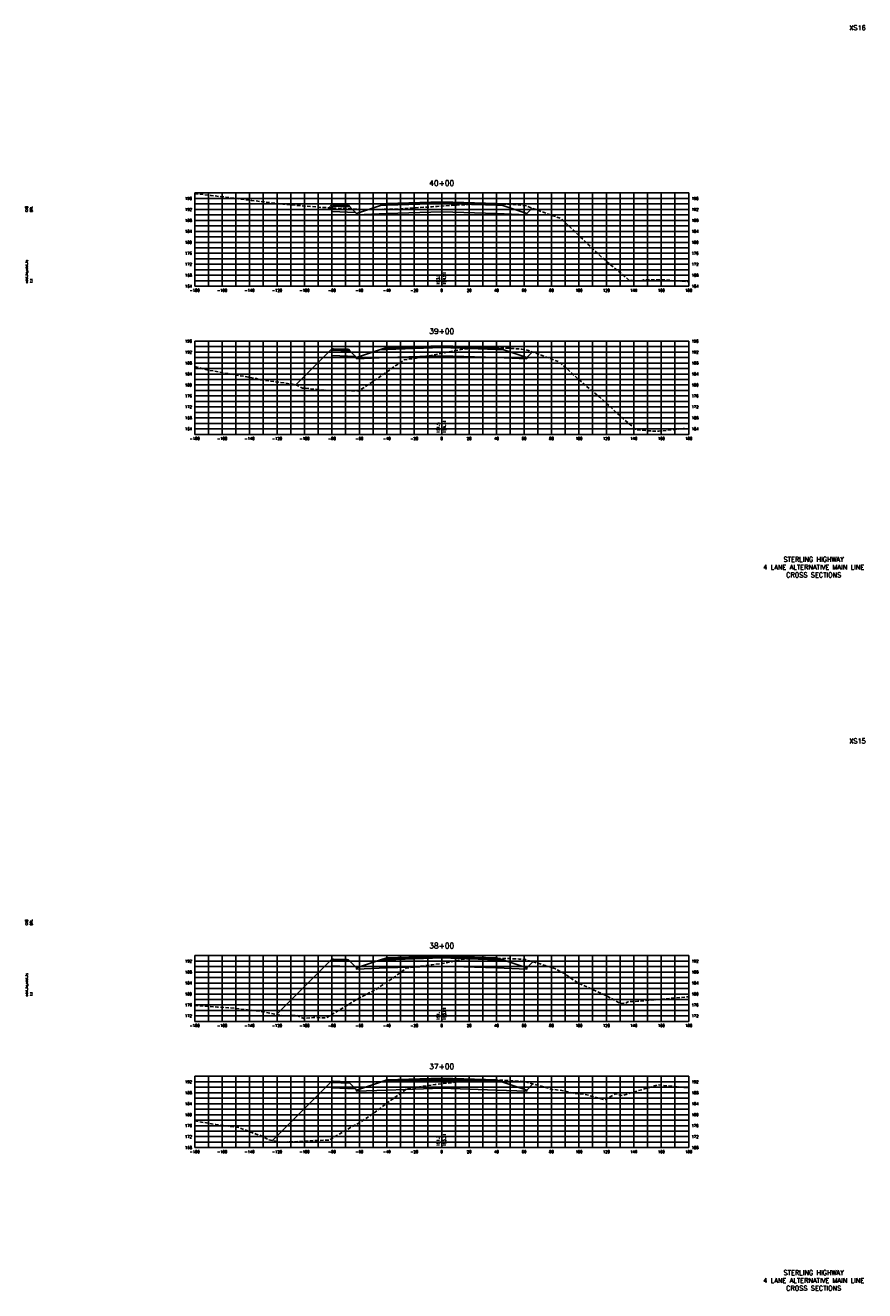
# Model space of a CAD drawing. Extents: x 37 to 9410, y 16 to 8218.
# Tile 39 of 110: x 37 to 648, y 7296 to 8218. Entities that reach past the tile are written whole.
import ezdxf
from ezdxf.enums import TextEntityAlignment as Align

# ---------------------------------------------------------------- set-up
doc = ezdxf.new("R2010")
doc.units = 0
doc.header["$LTSCALE"] = 20
doc.header["$MEASUREMENT"] = 0
doc.linetypes.add('HIDDEN_050%', pattern=[0.1875, 0.125, -0.0625])
for name, color, linetype in [('S-AT-TXT175', 6, 'Continuous'), ('S-AT-TXT80', 1, 'Continuous'), ('XDATUM', 3, 'Continuous'), ('XEG', 1, 'HIDDEN_050%'), ('XFG', 2, 'Continuous'), ('XGRID', 251, 'Continuous'), ('XGRIDT', 2, 'Continuous'), ('XREF-BORDER', 7, 'Continuous')]:
    doc.layers.add(name, color=color, linetype=linetype)
doc.styles.add('L100', font='simplex.shx', dxfattribs={"height": 2})
doc.styles.add('L175', font='ROMANSM.shx', dxfattribs={"height": 3.5})
doc.styles.add('L80', font='ROMANSM.shx', dxfattribs={"height": 1.6})

# ---------------------------------------------------------------- blocks, each defined once
blk = doc.blocks.new('03025_00_att1')
at = {"layer": 'S-AT-TXT175', "style": 'L175'}
for tag, p in [('NUM', (32.402, 20.822)), ('LINE1', (30.64, 1.444)), ('LINE2', (30.64, 1.161)), ('LINE3', (30.64, 0.877))]:
    blk.add_attdef(tag, text='', height=0.175, dxfattribs=at).set_placement(p, align=Align.CENTER)
at = {"layer": 'S-AT-TXT80', "style": 'L80'}
for tag, p in [('DESIGNED', (2.094, 14.201)), ('CHECKED', (2.265, 14.201)), ('DRAFTED', (2.436, 14.201)), ('PCTB', (2.094, 11.605)), ('PSCALE', (2.265, 11.605)), ('PVIEW', (2.436, 11.605))]:
    blk.add_attdef(tag, p, '', height=0.08, rotation=90, dxfattribs=at)

msp = doc.modelspace()

# ---------------------------------------------------------------- linework, layer by layer
at = {"layer": 'XDATUM', "flags": 128}
for points in [[(257.7, 8085.18), (260, 8087.48), (260, 8082.48), (277.21, 8081.79), (278, 8081), (278, 8080.11), (300, 8080.99), (340, 8082.27), (380, 8080.99), (402, 8080.11), (402, 8081), (405.93, 8084.93)], [(233.74, 7956.22), (260, 7982.48), (260, 7977.48), (277.21, 7976.79), (278, 7976), (278, 7975.11), (300, 7975.99), (340, 7977.27), (380, 7975.99), (402, 7975.11), (402, 7976), (406.1, 7980.1)], [(219.54, 7497.02), (260, 7537.48), (260, 7532.48), (277.21, 7531.79), (278, 7531), (278, 7530.11), (300, 7530.99), (340, 7532.27), (380, 7530.99), (402, 7530.11), (402, 7531), (406.53, 7535.53)], [(216.73, 7405.21), (260, 7448.48), (260, 7443.48), (277.21, 7442.79), (278, 7442), (278, 7441.11), (300, 7441.99), (340, 7443.27), (380, 7441.99), (402, 7441.11), (402, 7442), (406.44, 7446.44)]]:
    msp.add_lwpolyline(points, dxfattribs=at)
at = {"layer": 'XEG', "flags": 128}
for points in [[(160, 8095.43), (171.82, 8094.21), (201.48, 8090.56), (204.15, 8090.22), (224.26, 8087.94), (227.46, 8087.56), (227.79, 8087.52), (234.83, 8086.95), (252.15, 8085.48), (253.15, 8085.39), (254.23, 8085.35), (283.27, 8083.96), (284.33, 8083.91), (284.38, 8083.91), (306.49, 8084.22), (307.8, 8084.25), (308.49, 8084.34), (319.57, 8085.06), (333.04, 8085.91), (336.62, 8086.17), (340, 8086.42), (348.39, 8087.02), (350.85, 8087.21), (356.2, 8087.37), (357.61, 8087.42), (364.36, 8087.7), (369.1, 8087.9), (377.43, 8088.2), (382.07, 8088.04), (389.36, 8087.74), (392.37, 8087.53), (397.06, 8087.23), (398.81, 8086.92), (401.56, 8086.54), (411.37, 8082.91), (427.07, 8077.26), (439.76, 8065.18), (446.56, 8058.77), (456.48, 8049.2), (476.45, 8032.49), (481.57, 8031.84), (485.59, 8031.92), (487.34, 8032.55), (500.98, 8032.74), (520, 8031.3)], [(160, 7969.31), (160.78, 7969.15), (170, 7966.8), (205.03, 7960.68), (206.79, 7959.96), (217.81, 7958.54), (233.71, 7956.24), (238.44, 7953.78), (257.92, 7951.9), (268.01, 7952), (279.45, 7951.6), (288.52, 7957.63), (301.71, 7966.67), (307.47, 7970.81), (312.69, 7974.32), (321.31, 7975.61), (340, 7979.07), (340.49, 7979.16), (348.52, 7980.82), (352.12, 7981.43), (355.57, 7982.05), (357.04, 7982.26), (359.32, 7982.33), (364.38, 7982.6), (368.15, 7982.71), (376.97, 7983.1), (380.69, 7983.03), (389.28, 7982.76), (391.75, 7982.59), (397.07, 7982.2), (398.41, 7982.07), (401.56, 7981.69), (409.28, 7978.98), (425.72, 7972.74), (445.92, 7954.6), (449.66, 7951.62), (455.26, 7947.16), (470.48, 7933.02), (479.99, 7924.82), (481.22, 7923.88), (481.83, 7923.29), (492.28, 7922.48), (493.12, 7922.28), (498.24, 7922.39), (516.82, 7924.25), (520, 7924)], [(160, 7503.73), (176.62, 7502.48), (185.82, 7501.99), (209.15, 7499.24), (224.45, 7495.97), (234.34, 7496.36), (239.47, 7494.09), (246.62, 7494.78), (256, 7494.68), (278.67, 7508.45), (291.4, 7514.9), (305.7, 7524.38), (314.21, 7530.82), (333.1, 7533.36), (338.46, 7534.01), (340, 7534.22), (342.14, 7534.52), (351.52, 7536.53), (355.46, 7537.29), (356.9, 7537.51), (359, 7537.57), (364.6, 7537.69), (367.94, 7537.79), (376.6, 7538.07), (385.37, 7537.97), (388.85, 7537.86), (391.09, 7537.76), (396.53, 7537.48), (397.82, 7537.34), (400.96, 7537.07), (407.09, 7535.38), (422.32, 7530.62), (429.58, 7526.84), (439.15, 7520.16), (459.09, 7511.25), (470.15, 7505.12), (472.77, 7505.35), (475.03, 7505.51), (475.4, 7506.38), (482.87, 7506.67), (520, 7510)], [(160, 7419.45), (175.37, 7416.89), (192.47, 7414.53), (204.69, 7409.88), (207.97, 7408.92), (213.97, 7405.78), (222.87, 7403.93), (238, 7404.57), (248.63, 7405.24), (257.91, 7405.47), (273.49, 7414.61), (280.75, 7418.53), (289.19, 7424.19), (303.02, 7434.56), (314.4, 7442.76), (329.9, 7445.36), (335.32, 7446.02), (340, 7446.54), (347.69, 7447.39), (350.83, 7447.99), (355.66, 7448.63), (356.85, 7448.85), (358.37, 7448.85), (364.49, 7449.03), (367.03, 7449.1), (376.5, 7449.33), (385.96, 7449.06), (388.68, 7448.97), (391.74, 7448.79), (396.64, 7448.52), (399.06, 7448.16), (401.92, 7447.67), (415.74, 7443.9), (421.11, 7442.16), (422.1, 7442.31), (427.57, 7441.72), (436.87, 7439.38), (443.06, 7439.22), (458.9, 7434.89), (461.17, 7436.13), (466.66, 7439.25), (471.32, 7437.95), (497.64, 7445.73), (520, 7443.58)]]:
    msp.add_lwpolyline(points, dxfattribs=at)
at = {"layer": 'XFG', "flags": 128}
for points in [[(260, 8087.48), (260, 8087.48), (257.7, 8085.18)], [(260, 8087.48), (260, 8086.48), (273.04, 8085.96), (272, 8087), (271, 8087.04), (271, 8086.7), (261, 8087.1), (261, 8087.44), (260, 8087.48)], [(260, 8086.48), (260, 8082.48), (277.21, 8081.79), (273.04, 8085.96), (260, 8086.48)], [(261, 8087.44), (261, 8087.1), (271, 8086.7), (271, 8087.04), (261, 8087.44)], [(278, 8081), (277.21, 8081.79)], [(340, 8088.27), (300, 8086.99), (295.43, 8086.81), (278, 8081), (278, 8080.11), (300, 8080.99), (340, 8082.27)], [(340, 8088.61), (300, 8087.33), (300, 8088.33), (295.43, 8086.81), (300, 8086.99), (340, 8088.27)], [(340, 8089.61), (300, 8088.33), (300, 8087.99), (340, 8089.27)], [(340, 8089.27), (300, 8087.99), (300, 8087.33), (340, 8088.61)], [(340, 8089.61), (380, 8088.33), (380, 8087.99), (340, 8089.27)], [(340, 8089.27), (380, 8087.99), (380, 8087.33), (340, 8088.61)], [(340, 8088.61), (380, 8087.33), (380, 8088.33), (384.57, 8086.81), (380, 8086.99), (340, 8088.27)], [(340, 8088.27), (380, 8086.99), (384.57, 8086.81), (402, 8081), (402, 8080.11), (380, 8080.99), (340, 8082.27)], [(402, 8081), (402, 8081), (405.93, 8084.93)], [(260, 7982.48), (260, 7982.48), (233.74, 7956.22)], [(260, 7982.48), (260, 7981.48), (273.04, 7980.96), (272, 7982), (271, 7982.04), (271, 7981.7), (261, 7982.1), (261, 7982.44), (260, 7982.48)], [(260, 7981.48), (260, 7977.48), (277.21, 7976.79), (273.04, 7980.96), (260, 7981.48)], [(261, 7982.44), (261, 7982.1), (271, 7981.7), (271, 7982.04), (261, 7982.44)], [(340, 7983.27), (300, 7981.99), (295.43, 7981.81), (278, 7976), (278, 7975.11), (300, 7975.99), (340, 7977.27)], [(340, 7983.61), (300, 7982.33), (300, 7983.33), (295.43, 7981.81), (300, 7981.99), (340, 7983.27)], [(340, 7984.61), (300, 7983.33), (300, 7982.99), (340, 7984.27)], [(340, 7984.27), (300, 7982.99), (300, 7982.33), (340, 7983.61)], [(340, 7984.61), (380, 7983.33), (380, 7982.99), (340, 7984.27)], [(340, 7984.27), (380, 7982.99), (380, 7982.33), (340, 7983.61)], [(340, 7983.61), (380, 7982.33), (380, 7983.33), (384.57, 7981.81), (380, 7981.99), (340, 7983.27)], [(340, 7983.27), (380, 7981.99), (384.57, 7981.81), (402, 7976), (402, 7975.11), (380, 7975.99), (340, 7977.27)], [(402, 7976), (402, 7976), (406.1, 7980.1)], [(278, 7976), (277.21, 7976.79)], [(260, 7537.48), (260, 7537.48), (219.54, 7497.02)], [(260, 7537.48), (260, 7536.48), (273.04, 7535.96), (272, 7537), (271, 7537.04), (271, 7536.7), (261, 7537.1), (261, 7537.44), (260, 7537.48)], [(261, 7537.44), (261, 7537.1), (271, 7536.7), (271, 7537.04), (261, 7537.44)], [(340, 7538.27), (300, 7536.99), (295.43, 7536.81), (278, 7531), (278, 7530.11), (300, 7530.99), (340, 7532.27)], [(340, 7538.61), (300, 7537.33), (300, 7538.33), (295.43, 7536.81), (300, 7536.99), (340, 7538.27)], [(340, 7539.61), (300, 7538.33), (300, 7537.99), (340, 7539.27)], [(340, 7539.27), (300, 7537.99), (300, 7537.33), (340, 7538.61)], [(340, 7539.61), (380, 7538.33), (380, 7537.99), (340, 7539.27)], [(340, 7539.27), (380, 7537.99), (380, 7537.33), (340, 7538.61)], [(340, 7538.61), (380, 7537.33), (380, 7538.33), (384.57, 7536.81), (380, 7536.99), (340, 7538.27)], [(340, 7538.27), (380, 7536.99), (384.57, 7536.81), (402, 7531), (402, 7530.11), (380, 7530.99), (340, 7532.27)], [(260, 7536.48), (260, 7532.48), (277.21, 7531.79), (273.04, 7535.96), (260, 7536.48)], [(278, 7531), (277.21, 7531.79)], [(402, 7531), (402, 7531), (406.53, 7535.53)], [(260, 7448.48), (260, 7448.48), (216.73, 7405.21)], [(260, 7448.48), (260, 7447.48), (273.04, 7446.96), (272, 7448), (271, 7448.04), (271, 7447.7), (261, 7448.1), (261, 7448.44), (260, 7448.48)], [(260, 7447.48), (260, 7443.48), (277.21, 7442.79), (273.04, 7446.96), (260, 7447.48)], [(261, 7448.44), (261, 7448.1), (271, 7447.7), (271, 7448.04), (261, 7448.44)], [(340, 7449.27), (300, 7447.99), (295.43, 7447.81), (278, 7442), (278, 7441.11), (300, 7441.99), (340, 7443.27)], [(340, 7449.61), (300, 7448.33), (300, 7449.33), (295.43, 7447.81), (300, 7447.99), (340, 7449.27)], [(340, 7450.61), (300, 7449.33), (300, 7448.99), (340, 7450.27)], [(340, 7450.27), (300, 7448.99), (300, 7448.33), (340, 7449.61)], [(340, 7450.61), (380, 7449.33), (380, 7448.99), (340, 7450.27)], [(340, 7450.27), (380, 7448.99), (380, 7448.33), (340, 7449.61)], [(340, 7449.61), (380, 7448.33), (380, 7449.33), (384.57, 7447.81), (380, 7447.99), (340, 7449.27)], [(340, 7449.27), (380, 7447.99), (384.57, 7447.81), (402, 7442), (402, 7441.11), (380, 7441.99), (340, 7443.27)], [(402, 7442), (402, 7442), (406.44, 7446.44)], [(278, 7442), (277.21, 7442.79)]]:
    msp.add_lwpolyline(points, dxfattribs=at)
at = {"layer": 'XGRID'}
for p, q in [((160, 8028), (160, 8096)), ((160, 8096), (520, 8096)), ((160, 8092), (520, 8092)), ((170, 8028), (170, 8096)), ((180, 8028), (180, 8096)), ((190, 8028), (190, 8096)), ((200, 8028), (200, 8096)), ((210, 8028), (210, 8096)), ((220, 8028), (220, 8096)), ((230, 8028), (230, 8096)), ((240, 8028), (240, 8096)), ((250, 8028), (250, 8096)), ((260, 8028), (260, 8096)), ((270, 8028), (270, 8096)), ((280, 8028), (280, 8096)), ((290, 8028), (290, 8096)), ((300, 8028), (300, 8096)), ((310, 8028), (310, 8096)), ((320, 8028), (320, 8096)), ((330, 8028), (330, 8096)), ((340, 8028), (340, 8096)), ((350, 8028), (350, 8096)), ((360, 8028), (360, 8096)), ((370, 8028), (370, 8096)), ((380, 8028), (380, 8096)), ((390, 8028), (390, 8096)), ((400, 8028), (400, 8096)), ((410, 8028), (410, 8096)), ((420, 8028), (420, 8096)), ((430, 8028), (430, 8096)), ((440, 8028), (440, 8096)), ((450, 8028), (450, 8096)), ((460, 8028), (460, 8096)), ((470, 8028), (470, 8096)), ((480, 8028), (480, 8096)), ((490, 8028), (490, 8096)), ((500, 8028), (500, 8096)), ((510, 8028), (510, 8096)), ((520, 8028), (520, 8096)), ((160, 8088), (520, 8088)), ((160, 8084), (520, 8084)), ((160, 8080), (520, 8080)), ((160, 8076), (520, 8076)), ((160, 8072), (520, 8072)), ((160, 8068), (520, 8068)), ((160, 8064), (520, 8064)), ((160, 8060), (520, 8060)), ((160, 8056), (520, 8056)), ((160, 8052), (520, 8052)), ((160, 8048), (520, 8048)), ((160, 8044), (520, 8044)), ((160, 8040), (520, 8040)), ((160, 8036), (520, 8036)), ((160, 8032), (520, 8032)), ((160, 8028), (520, 8028)), ((160, 7920), (160, 7988)), ((160, 7988), (520, 7988)), ((160, 7984), (520, 7984)), ((160, 7980), (520, 7980)), ((170, 7920), (170, 7988)), ((180, 7920), (180, 7988)), ((190, 7920), (190, 7988)), ((200, 7920), (200, 7988)), ((210, 7920), (210, 7988)), ((220, 7920), (220, 7988)), ((230, 7920), (230, 7988)), ((240, 7920), (240, 7988)), ((250, 7920), (250, 7988)), ((260, 7920), (260, 7988)), ((270, 7920), (270, 7988)), ((280, 7920), (280, 7988)), ((290, 7920), (290, 7988)), ((300, 7920), (300, 7988)), ((310, 7920), (310, 7988)), ((320, 7920), (320, 7988)), ((330, 7920), (330, 7988)), ((340, 7920), (340, 7988)), ((350, 7920), (350, 7988)), ((360, 7920), (360, 7988)), ((370, 7920), (370, 7988)), ((380, 7920), (380, 7988)), ((390, 7920), (390, 7988)), ((400, 7920), (400, 7988)), ((410, 7920), (410, 7988)), ((420, 7920), (420, 7988)), ((430, 7920), (430, 7988)), ((440, 7920), (440, 7988)), ((450, 7920), (450, 7988)), ((460, 7920), (460, 7988)), ((470, 7920), (470, 7988)), ((480, 7920), (480, 7988)), ((490, 7920), (490, 7988)), ((500, 7920), (500, 7988)), ((510, 7920), (510, 7988)), ((520, 7920), (520, 7988)), ((160, 7976), (520, 7976)), ((160, 7972), (520, 7972)), ((160, 7968), (520, 7968)), ((160, 7964), (520, 7964)), ((160, 7960), (520, 7960)), ((160, 7956), (520, 7956)), ((160, 7952), (520, 7952)), ((160, 7948), (520, 7948)), ((160, 7944), (520, 7944)), ((160, 7940), (520, 7940)), ((160, 7936), (520, 7936)), ((160, 7932), (520, 7932)), ((160, 7928), (520, 7928)), ((160, 7924), (520, 7924)), ((160, 7920), (520, 7920)), ((160, 7492), (160, 7540)), ((160, 7540), (520, 7540)), ((170, 7492), (170, 7540)), ((180, 7492), (180, 7540)), ((190, 7492), (190, 7540)), ((200, 7492), (200, 7540)), ((210, 7492), (210, 7540)), ((220, 7492), (220, 7540)), ((230, 7492), (230, 7540)), ((240, 7492), (240, 7540)), ((250, 7492), (250, 7540)), ((260, 7492), (260, 7540)), ((270, 7492), (270, 7540)), ((280, 7492), (280, 7540)), ((290, 7492), (290, 7540)), ((300, 7492), (300, 7540)), ((310, 7492), (310, 7540)), ((320, 7492), (320, 7540)), ((330, 7492), (330, 7540)), ((340, 7492), (340, 7540)), ((350, 7492), (350, 7540)), ((360, 7492), (360, 7540)), ((370, 7492), (370, 7540)), ((380, 7492), (380, 7540)), ((390, 7492), (390, 7540)), ((400, 7492), (400, 7540)), ((410, 7492), (410, 7540)), ((420, 7492), (420, 7540)), ((430, 7492), (430, 7540)), ((440, 7492), (440, 7540)), ((450, 7492), (450, 7540)), ((460, 7492), (460, 7540)), ((470, 7492), (470, 7540)), ((480, 7492), (480, 7540)), ((490, 7492), (490, 7540)), ((500, 7492), (500, 7540)), ((510, 7492), (510, 7540)), ((520, 7492), (520, 7540)), ((160, 7536), (520, 7536)), ((160, 7532), (520, 7532)), ((160, 7528), (520, 7528)), ((160, 7524), (520, 7524)), ((160, 7520), (520, 7520)), ((160, 7516), (520, 7516)), ((160, 7512), (520, 7512)), ((160, 7508), (520, 7508)), ((160, 7504), (520, 7504)), ((160, 7500), (520, 7500)), ((160, 7496), (520, 7496)), ((160, 7492), (520, 7492)), ((160, 7400), (160, 7452)), ((160, 7452), (520, 7452)), ((160, 7448), (520, 7448)), ((170, 7400), (170, 7452)), ((180, 7400), (180, 7452)), ((190, 7400), (190, 7452)), ((200, 7400), (200, 7452)), ((210, 7400), (210, 7452)), ((220, 7400), (220, 7452)), ((230, 7400), (230, 7452)), ((240, 7400), (240, 7452)), ((250, 7400), (250, 7452)), ((260, 7400), (260, 7452)), ((270, 7400), (270, 7452)), ((280, 7400), (280, 7452)), ((290, 7400), (290, 7452)), ((300, 7400), (300, 7452)), ((310, 7400), (310, 7452)), ((320, 7400), (320, 7452)), ((330, 7400), (330, 7452)), ((340, 7400), (340, 7452)), ((350, 7400), (350, 7452)), ((360, 7400), (360, 7452)), ((370, 7400), (370, 7452)), ((380, 7400), (380, 7452)), ((390, 7400), (390, 7452)), ((400, 7400), (400, 7452)), ((410, 7400), (410, 7452)), ((420, 7400), (420, 7452)), ((430, 7400), (430, 7452)), ((440, 7400), (440, 7452)), ((450, 7400), (450, 7452)), ((460, 7400), (460, 7452)), ((470, 7400), (470, 7452)), ((480, 7400), (480, 7452)), ((490, 7400), (490, 7452)), ((500, 7400), (500, 7452)), ((510, 7400), (510, 7452)), ((520, 7400), (520, 7452)), ((160, 7444), (520, 7444)), ((160, 7440), (520, 7440)), ((160, 7436), (520, 7436)), ((160, 7432), (520, 7432)), ((160, 7428), (520, 7428)), ((160, 7424), (520, 7424)), ((160, 7420), (520, 7420)), ((160, 7416), (520, 7416)), ((160, 7412), (520, 7412)), ((160, 7408), (520, 7408)), ((160, 7404), (520, 7404)), ((160, 7400), (520, 7400))]:
    msp.add_line(p, q, dxfattribs=at)

# ---------------------------------------------------------------- block references
at = {"layer": 'XREF-BORDER'}
ref = msp.add_blockref('03025_00_att1', (-3.55, 7798.23), dxfattribs=dict(at, xscale=20, yscale=20, zscale=20))
ref.add_attrib('LINE1', 'STERLING HIGHWAY', dxfattribs={"layer": 'S-AT-TXT175', "height": 3.5, "style": 'L175'}).set_placement((611.07, 7827.1), align=Align.CENTER)
ref.add_attrib('LINE2', '4 LANE ALTERNATIVE MAIN LINE', dxfattribs={"layer": 'S-AT-TXT175', "height": 3.5, "style": 'L175'}).set_placement((611.07, 7821.44), align=Align.CENTER)
ref.add_attrib('LINE3', 'CROSS SECTIONS', dxfattribs={"layer": 'S-AT-TXT175', "height": 3.5, "style": 'L175'}).set_placement((611.07, 7815.77), align=Align.CENTER)
ref.add_attrib('NUM', 'XS16', dxfattribs={"layer": 'S-AT-TXT175', "height": 3.5, "style": 'L175'}).set_placement((643, 8214.66), align=Align.CENTER)
ref.add_attrib('DESIGNED', 'CAB', (38.34, 8082.25), dxfattribs={"layer": 'S-AT-TXT80', "height": 1.6, "rotation": 90, "style": 'L80'})
ref.add_attrib('CHECKED', 'DRL', (41.75, 8082.25), dxfattribs={"layer": 'S-AT-TXT80', "height": 1.6, "rotation": 90, "style": 'L80'})
ref.add_attrib('PCTB', 'adot_hs,adot_fs', (38.34, 8030.32), dxfattribs={"layer": 'S-AT-TXT80', "height": 1.6, "rotation": 90, "style": 'L80'})
ref.add_attrib('PSCALE', '1:1', (41.75, 8030.32), dxfattribs={"layer": 'S-AT-TXT80', "height": 1.6, "rotation": 90, "style": 'L80'})
ref = msp.add_blockref('03025_00_att1', (-3.55, 7278.23), dxfattribs=dict(at, xscale=20, yscale=20, zscale=20))
ref.add_attrib('LINE1', 'STERLING HIGHWAY', dxfattribs={"layer": 'S-AT-TXT175', "height": 3.5, "style": 'L175'}).set_placement((611.07, 7307.1), align=Align.CENTER)
ref.add_attrib('LINE2', '4 LANE ALTERNATIVE MAIN LINE', dxfattribs={"layer": 'S-AT-TXT175', "height": 3.5, "style": 'L175'}).set_placement((611.07, 7301.44), align=Align.CENTER)
ref.add_attrib('LINE3', 'CROSS SECTIONS', dxfattribs={"layer": 'S-AT-TXT175', "height": 3.5, "style": 'L175'}).set_placement((611.07, 7295.77), align=Align.CENTER)
ref.add_attrib('NUM', 'XS15', dxfattribs={"layer": 'S-AT-TXT175', "height": 3.5, "style": 'L175'}).set_placement((643, 7694.66), align=Align.CENTER)
ref.add_attrib('DESIGNED', 'CAB', (38.34, 7562.25), dxfattribs={"layer": 'S-AT-TXT80', "height": 1.6, "rotation": 90, "style": 'L80'})
ref.add_attrib('CHECKED', 'DRL', (41.75, 7562.25), dxfattribs={"layer": 'S-AT-TXT80', "height": 1.6, "rotation": 90, "style": 'L80'})
ref.add_attrib('PCTB', 'adot_hs,adot_fs', (38.34, 7510.32), dxfattribs={"layer": 'S-AT-TXT80', "height": 1.6, "rotation": 90, "style": 'L80'})
ref.add_attrib('PSCALE', '1:1', (41.75, 7510.32), dxfattribs={"layer": 'S-AT-TXT80', "height": 1.6, "rotation": 90, "style": 'L80'})

# ---------------------------------------------------------------- texts
at = {"layer": 'XGRIDT', "style": 'L100'}
for s, p in [('40+00', (340, 8100)), ('39+00', (340, 7992)), ('38+00', (340, 7544)), ('37+00', (340, 7456))]:
    msp.add_text(s, height=4, dxfattribs=at).set_placement(p, align=Align.BOTTOM_CENTER)
for s, p in [('196', (158, 8092)), ('192', (158, 8084)), ('188', (158, 8076)), ('184', (158, 8068)), ('180', (158, 8060)), ('176', (158, 8052)), ('172', (158, 8044)), ('168', (158, 8036)), ('164', (158, 8028)), ('196', (158, 7988)), ('192', (158, 7980)), ('188', (158, 7972)), ('184', (158, 7964)), ('180', (158, 7956)), ('176', (158, 7948)), ('172', (158, 7940)), ('168', (158, 7932)), ('164', (158, 7924)), ('192', (158, 7536)), ('188', (158, 7528)), ('184', (158, 7520)), ('180', (158, 7512)), ('176', (158, 7504)), ('172', (158, 7496)), ('192', (158, 7448)), ('188', (158, 7440)), ('184', (158, 7432)), ('180', (158, 7424)), ('176', (158, 7416)), ('172', (158, 7408)), ('168', (158, 7400))]:
    msp.add_text(s, height=2, dxfattribs=at).set_placement(p, align=Align.MIDDLE_RIGHT)
for s, p in [('196', (522, 8092)), ('192', (522, 8084)), ('188', (522, 8076)), ('184', (522, 8068)), ('180', (522, 8060)), ('176', (522, 8052)), ('172', (522, 8044)), ('168', (522, 8036)), ('164', (522, 8028)), ('196', (522, 7988)), ('192', (522, 7980)), ('188', (522, 7972)), ('184', (522, 7964)), ('180', (522, 7956)), ('176', (522, 7948)), ('172', (522, 7940)), ('168', (522, 7932)), ('164', (522, 7924)), ('192', (522, 7536)), ('188', (522, 7528)), ('184', (522, 7520)), ('180', (522, 7512)), ('176', (522, 7504)), ('172', (522, 7496)), ('192', (522, 7448)), ('188', (522, 7440)), ('184', (522, 7432)), ('180', (522, 7424)), ('176', (522, 7416)), ('172', (522, 7408)), ('168', (522, 7400))]:
    msp.add_text(s, height=2, dxfattribs=at).set_placement(p, align=Align.MIDDLE_LEFT)
for s, p in [('193.2', (339, 8029)), ('191.5', (339, 7921)), ('191.1', (339, 7493)), ('191.3', (339, 7401))]:
    msp.add_text(s, height=2, rotation=90, dxfattribs=at).set_placement(p, align=Align.BOTTOM_LEFT)
for s, p in [('194.81', (341, 8029)), ('194.31', (341, 7921)), ('193.81', (341, 7493)), ('193.31', (341, 7401))]:
    msp.add_text(s, height=2, rotation=90, dxfattribs=at).set_placement(p, align=Align.TOP_LEFT)
for s, p in [('-180', (160, 8026)), ('-160', (180, 8026)), ('-140', (200, 8026)), ('-120', (220, 8026)), ('-100', (240, 8026)), ('-80', (260, 8026)), ('-60', (280, 8026)), ('-40', (300, 8026)), ('-20', (320, 8026)), ('0', (340, 8026)), ('20', (360, 8026)), ('40', (380, 8026)), ('60', (400, 8026)), ('80', (420, 8026)), ('100', (440, 8026)), ('120', (460, 8026)), ('140', (480, 8026)), ('160', (500, 8026)), ('180', (520, 8026)), ('-180', (160, 7918)), ('-160', (180, 7918)), ('-140', (200, 7918)), ('-120', (220, 7918)), ('-100', (240, 7918)), ('-80', (260, 7918)), ('-60', (280, 7918)), ('-40', (300, 7918)), ('-20', (320, 7918)), ('0', (340, 7918)), ('20', (360, 7918)), ('40', (380, 7918)), ('60', (400, 7918)), ('80', (420, 7918)), ('100', (440, 7918)), ('120', (460, 7918)), ('140', (480, 7918)), ('160', (500, 7918)), ('180', (520, 7918)), ('-180', (160, 7490)), ('-160', (180, 7490)), ('-140', (200, 7490)), ('-120', (220, 7490)), ('-100', (240, 7490)), ('-80', (260, 7490)), ('-60', (280, 7490)), ('-40', (300, 7490)), ('-20', (320, 7490)), ('0', (340, 7490)), ('20', (360, 7490)), ('40', (380, 7490)), ('60', (400, 7490)), ('80', (420, 7490)), ('100', (440, 7490)), ('120', (460, 7490)), ('140', (480, 7490)), ('160', (500, 7490)), ('180', (520, 7490)), ('-180', (160, 7398)), ('-160', (180, 7398)), ('-140', (200, 7398)), ('-120', (220, 7398)), ('-100', (240, 7398)), ('-80', (260, 7398)), ('-60', (280, 7398)), ('-40', (300, 7398)), ('-20', (320, 7398)), ('0', (340, 7398)), ('20', (360, 7398)), ('40', (380, 7398)), ('60', (400, 7398)), ('80', (420, 7398)), ('100', (440, 7398)), ('120', (460, 7398)), ('140', (480, 7398)), ('160', (500, 7398)), ('180', (520, 7398))]:
    msp.add_text(s, height=2, dxfattribs=at).set_placement(p, align=Align.TOP_CENTER)

doc.saveas('drawing.dxf')
